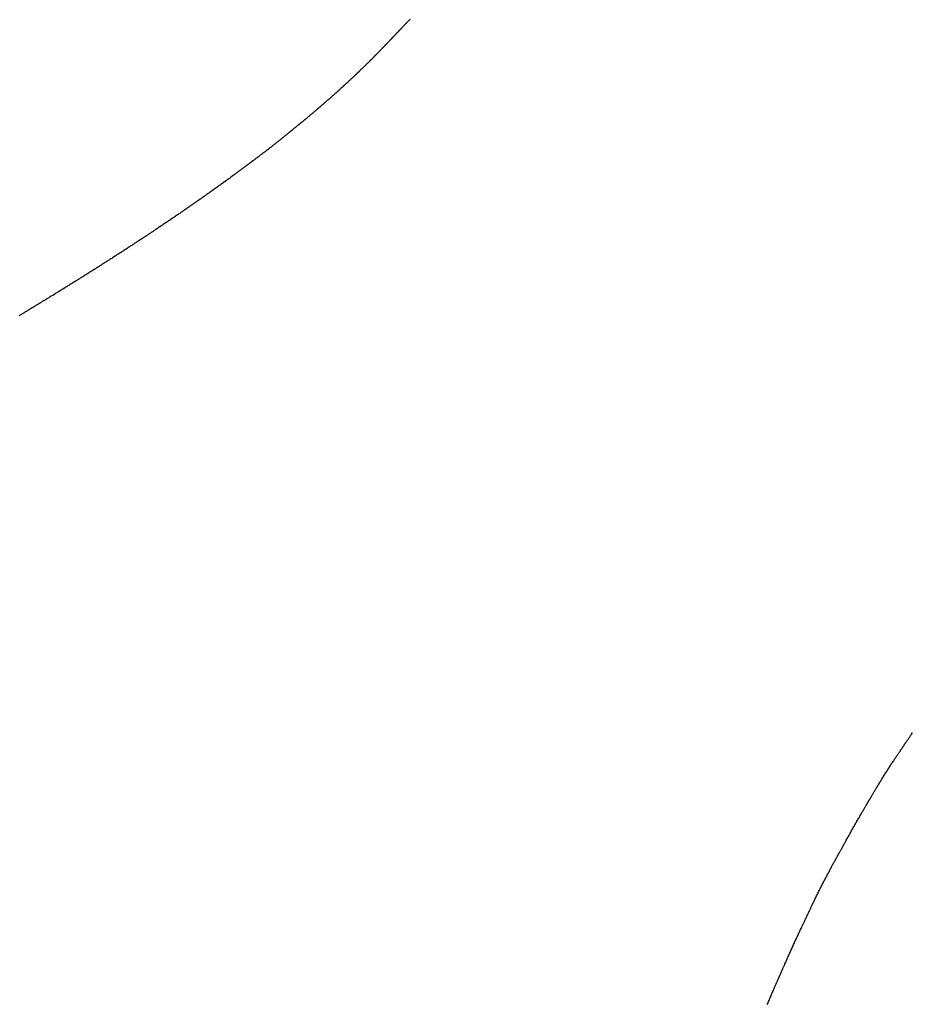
# Model space of a CAD drawing. Header units: millimetres. Extents: x -4577 to 1032787, y -66234 to 201209.
# Tile 97 of 256: x 3765.22 to 3768.32, y -8941.63 to -8938.22. Entities that reach past the tile are written whole.
import ezdxf

# ---------------------------------------------------------------- set-up
doc = ezdxf.new("R2010")
doc.units = ezdxf.units.MM
doc.linetypes.add('510_5_2OG_ELT_1004$0$11-07-22_DS_2OG$0$AUSGEZOGEN', pattern=[0])
doc.layers.add('510_5_2OG_ELT_1004$0$11-07-22_DS_2OG$0$EBENE_1', color=8, linetype='510_5_2OG_ELT_1004$0$11-07-22_DS_2OG$0$AUSGEZOGEN')

# ---------------------------------------------------------------- blocks, each defined once
blk = doc.blocks.new('510_5_2OG_ELT_1004')
at = {"layer": '510_5_2OG_ELT_1004$0$11-07-22_DS_2OG$0$EBENE_1'}
for points in [[(3767.8184, -8941.5824), (3767.8199, -8941.5789), (3767.8214, -8941.5753), (3767.8228, -8941.5718), (3767.8243, -8941.5683), (3767.8258, -8941.5648), (3767.8272, -8941.5613), (3767.8287, -8941.5578), (3767.8301, -8941.5544), (3767.8315, -8941.5511), (3767.833, -8941.5477), (3767.8344, -8941.5445), (3767.8357, -8941.5412), (3767.8371, -8941.538), (3767.8385, -8941.5349), (3767.8398, -8941.5318), (3767.8411, -8941.5288), (3767.8424, -8941.5259), (3767.8436, -8941.523), (3767.8448, -8941.5202), (3767.846, -8941.5175), (3767.8471, -8941.5149), (3767.8483, -8941.5123), (3767.8493, -8941.5099), (3767.8504, -8941.5075), (3767.8514, -8941.5052), (3767.8523, -8941.5031), (3767.8532, -8941.501), (3767.8541, -8941.4991), (3767.8549, -8941.4972), (3767.8556, -8941.4955), (3767.8564, -8941.4939), (3767.857, -8941.4924), (3767.8576, -8941.491), (3767.8582, -8941.4897), (3767.8587, -8941.4885), (3767.8592, -8941.4874), (3767.8597, -8941.4864), (3767.8604, -8941.4846), (3767.8611, -8941.4831), (3767.8616, -8941.4819), (3767.8627, -8941.4794), (3767.864, -8941.4766), (3767.8644, -8941.4757), (3767.8649, -8941.4745), (3767.8655, -8941.4731), (3767.8663, -8941.4713), (3767.8667, -8941.4703), (3767.8672, -8941.4692), (3767.8677, -8941.4681), (3767.8683, -8941.4668), (3767.8689, -8941.4654), (3767.8695, -8941.4639), (3767.8702, -8941.4624), (3767.871, -8941.4607), (3767.8718, -8941.4589), (3767.8726, -8941.457), (3767.8735, -8941.4549), (3767.8744, -8941.4528), (3767.8754, -8941.4506), (3767.8764, -8941.4483), (3767.8775, -8941.4458), (3767.8786, -8941.4434), (3767.8797, -8941.4408), (3767.8809, -8941.4381), (3767.8821, -8941.4354), (3767.8834, -8941.4326), (3767.8846, -8941.4297), (3767.8859, -8941.4267), (3767.8873, -8941.4237), (3767.8886, -8941.4207), (3767.89, -8941.4176), (3767.8914, -8941.4144), (3767.8929, -8941.4112), (3767.8943, -8941.408), (3767.8958, -8941.4047), (3767.8973, -8941.4014), (3767.8988, -8941.398), (3767.9003, -8941.3946), (3767.9018, -8941.3912), (3767.9034, -8941.3878), (3767.9049, -8941.3844), (3767.9065, -8941.381), (3767.9081, -8941.3775), (3767.9096, -8941.3741), (3767.9112, -8941.3706), (3767.9128, -8941.3672), (3767.9143, -8941.3638), (3767.9159, -8941.3604), (3767.9175, -8941.357), (3767.9191, -8941.3536), (3767.9206, -8941.3502), (3767.9221, -8941.3469), (3767.9237, -8941.3436), (3767.9252, -8941.3403), (3767.9267, -8941.3371), (3767.9282, -8941.3339), (3767.9296, -8941.3308), (3767.9311, -8941.3277), (3767.9325, -8941.3247), (3767.9339, -8941.3217), (3767.9353, -8941.3188), (3767.9366, -8941.316), (3767.9379, -8941.3132), (3767.9392, -8941.3105), (3767.9404, -8941.3079), (3767.9416, -8941.3053), (3767.9428, -8941.3028), (3767.9439, -8941.3005), (3767.945, -8941.2982), (3767.946, -8941.296), (3767.947, -8941.2939), (3767.948, -8941.2919), (3767.9489, -8941.29), (3767.9497, -8941.2882), (3767.9505, -8941.2866), (3767.9512, -8941.285), (3767.9519, -8941.2836), (3767.9526, -8941.2822), (3767.9531, -8941.281), (3767.9537, -8941.2798), (3767.9542, -8941.2788), (3767.9551, -8941.2769), (3767.9558, -8941.2754), (3767.9564, -8941.2741), (3767.9572, -8941.2723), (3767.9577, -8941.2714), (3767.9583, -8941.2702), (3767.9591, -8941.2684), (3767.9596, -8941.2674), (3767.9602, -8941.2662), (3767.9613, -8941.2638), (3767.9618, -8941.2628), (3767.9623, -8941.2618), (3767.9628, -8941.2606), (3767.9634, -8941.2594), (3767.964, -8941.258), (3767.9647, -8941.2566), (3767.9654, -8941.2551), (3767.9662, -8941.2534), (3767.967, -8941.2517), (3767.9679, -8941.2498), (3767.9689, -8941.2478), (3767.9698, -8941.2458), (3767.9709, -8941.2436), (3767.972, -8941.2413), (3767.9731, -8941.239), (3767.9742, -8941.2365), (3767.9754, -8941.234), (3767.9767, -8941.2314), (3767.978, -8941.2287), (3767.9793, -8941.226), (3767.9806, -8941.2232), (3767.982, -8941.2203), (3767.9834, -8941.2174), (3767.9849, -8941.2144), (3767.9864, -8941.2114), (3767.9879, -8941.2083), (3767.9894, -8941.2052), (3767.9909, -8941.202), (3767.9925, -8941.1988), (3767.9941, -8941.1956), (3767.9957, -8941.1923), (3767.9973, -8941.189), (3767.999, -8941.1857), (3768.0007, -8941.1824), (3768.0023, -8941.1791), (3768.004, -8941.1757), (3768.0057, -8941.1724), (3768.0074, -8941.1691), (3768.0091, -8941.1657), (3768.0108, -8941.1624), (3768.0125, -8941.1591), (3768.0143, -8941.1557), (3768.016, -8941.1525), (3768.0177, -8941.1492), (3768.0194, -8941.1459), (3768.0211, -8941.1427), (3768.0228, -8941.1395), (3768.0244, -8941.1364), (3768.0261, -8941.1333), (3768.0277, -8941.1302), (3768.0293, -8941.1272), (3768.0309, -8941.1242), (3768.0325, -8941.1213), (3768.034, -8941.1184), (3768.0355, -8941.1156), (3768.037, -8941.1129), (3768.0385, -8941.1102), (3768.0399, -8941.1076), (3768.0413, -8941.105), (3768.0426, -8941.1026), (3768.0439, -8941.1002), (3768.0451, -8941.0979), (3768.0463, -8941.0957), (3768.0475, -8941.0936), (3768.0486, -8941.0916), (3768.0497, -8941.0897), (3768.0506, -8941.0878), (3768.0516, -8941.0861), (3768.0525, -8941.0845), (3768.0533, -8941.083), (3768.0541, -8941.0816), (3768.0548, -8941.0803), (3768.0554, -8941.0791), (3768.056, -8941.078), (3768.0566, -8941.077), (3768.0576, -8941.0752), (3768.0584, -8941.0736), (3768.0591, -8941.0724), (3768.0601, -8941.0707), (3768.0606, -8941.0697), (3768.0616, -8941.0679), (3768.0623, -8941.0666), (3768.0628, -8941.0656), (3768.0635, -8941.0644), (3768.0648, -8941.0621), (3768.0653, -8941.0611), (3768.0658, -8941.0601), (3768.0664, -8941.059), (3768.0671, -8941.0578), (3768.0678, -8941.0566), (3768.0685, -8941.0552), (3768.0693, -8941.0537), (3768.0702, -8941.0521), (3768.0711, -8941.0504), (3768.0721, -8941.0487), (3768.0731, -8941.0468), (3768.0742, -8941.0448), (3768.0754, -8941.0427), (3768.0766, -8941.0405), (3768.0778, -8941.0383), (3768.0791, -8941.036), (3768.0804, -8941.0335), (3768.0818, -8941.0311), (3768.0832, -8941.0285), (3768.0846, -8941.0259), (3768.0861, -8941.0232), (3768.0876, -8941.0204), (3768.0892, -8941.0176), (3768.0908, -8941.0148), (3768.0924, -8941.0119), (3768.094, -8941.0089), (3768.0957, -8941.0059), (3768.0974, -8941.0029), (3768.0991, -8940.9998), (3768.1008, -8940.9967), (3768.1025, -8940.9936), (3768.1043, -8940.9905), (3768.1061, -8940.9873), (3768.1079, -8940.9841), (3768.1097, -8940.9809), (3768.1115, -8940.9777), (3768.1133, -8940.9745), (3768.1151, -8940.9713), (3768.1169, -8940.9681), (3768.1188, -8940.9649), (3768.1206, -8940.9617), (3768.1224, -8940.9585), (3768.1242, -8940.9553), (3768.126, -8940.9522), (3768.1278, -8940.9491), (3768.1296, -8940.946), (3768.1314, -8940.9429), (3768.1331, -8940.9399), (3768.1349, -8940.9369), (3768.1366, -8940.9339), (3768.1383, -8940.931), (3768.14, -8940.9281), (3768.1416, -8940.9253), (3768.1432, -8940.9225), (3768.1448, -8940.9198), (3768.1463, -8940.9172), (3768.1478, -8940.9146), (3768.1493, -8940.9121), (3768.1508, -8940.9096), (3768.1521, -8940.9073), (3768.1535, -8940.905), (3768.1548, -8940.9027), (3768.156, -8940.9006), (3768.1572, -8940.8986), (3768.1584, -8940.8966), (3768.1595, -8940.8948), (3768.1605, -8940.893), (3768.1615, -8940.8914), (3768.1624, -8940.8898), (3768.1632, -8940.8884), (3768.164, -8940.887), (3768.1647, -8940.8858), (3768.1654, -8940.8846), (3768.166, -8940.8836), (3768.1666, -8940.8826), (3768.1676, -8940.8809), (3768.1685, -8940.8794), (3768.1692, -8940.8783), (3768.1701, -8940.8766), (3768.1707, -8940.8757), (3768.1713, -8940.8746), (3768.1723, -8940.873), (3768.1728, -8940.8721), (3768.1735, -8940.8709), (3768.1748, -8940.8687), (3768.1753, -8940.8678), (3768.1759, -8940.8668), (3768.1765, -8940.8657), (3768.1772, -8940.8646), (3768.1779, -8940.8634), (3768.1787, -8940.862), (3768.1796, -8940.8606), (3768.1805, -8940.8591), (3768.1814, -8940.8574), (3768.1824, -8940.8557), (3768.1835, -8940.8538), (3768.1847, -8940.8519), (3768.1859, -8940.8499), (3768.1871, -8940.8478), (3768.1884, -8940.8456), (3768.1897, -8940.8433), (3768.1911, -8940.841), (3768.1926, -8940.8386), (3768.194, -8940.8361), (3768.1956, -8940.8335), (3768.1971, -8940.8309), (3768.1987, -8940.8282), (3768.2003, -8940.8255), (3768.202, -8940.8227), (3768.2037, -8940.8199), (3768.2054, -8940.8171), (3768.2072, -8940.8141), (3768.209, -8940.8112), (3768.2108, -8940.8082), (3768.2126, -8940.8052), (3768.2145, -8940.8022), (3768.2164, -8940.7992), (3768.2182, -8940.7961), (3768.2202, -8940.793), (3768.2221, -8940.7899), (3768.224, -8940.7868), (3768.2259, -8940.7837), (3768.2279, -8940.7806), (3768.2299, -8940.7775), (3768.2318, -8940.7745), (3768.2338, -8940.7714), (3768.2357, -8940.7683), (3768.2377, -8940.7653), (3768.2397, -8940.7622), (3768.2416, -8940.7592), (3768.2435, -8940.7563), (3768.2454, -8940.7533), (3768.2474, -8940.7504), (3768.2492, -8940.7475), (3768.2511, -8940.7447), (3768.2529, -8940.7419), (3768.2548, -8940.7391), (3768.2565, -8940.7364), (3768.2583, -8940.7338), (3768.26, -8940.7312), (3768.2617, -8940.7287), (3768.2634, -8940.7262), (3768.265, -8940.7238), (3768.2665, -8940.7215), (3768.2681, -8940.7192), (3768.2695, -8940.717), (3768.271, -8940.7149), (3768.2723, -8940.7128), (3768.2736, -8940.7109), (3768.2749, -8940.709), (3768.2761, -8940.7073), (3768.2772, -8940.7056), (3768.2783, -8940.704), (3768.2793, -8940.7025), (3768.2802, -8940.7012), (3768.2811, -8940.6999), (3768.2819, -8940.6987), (3768.2827, -8940.6976), (3768.2833, -8940.6965), (3768.284, -8940.6956), (3768.2851, -8940.6939), (3768.286, -8940.6925), (3768.2868, -8940.6914), (3768.2879, -8940.6898), (3768.2885, -8940.6889), (3768.2893, -8940.6877), (3768.2904, -8940.6861), (3768.291, -8940.6853), (3768.2917, -8940.6841), (3768.2932, -8940.682), (3768.2938, -8940.6811), (3768.2944, -8940.6802), (3768.2951, -8940.6792), (3768.2958, -8940.6781), (3768.2966, -8940.6769), (3768.2975, -8940.6756), (3768.2984, -8940.6743), (3768.2994, -8940.6728), (3768.3004, -8940.6713), (3768.3015, -8940.6696), (3768.3027, -8940.6679), (3768.304, -8940.666), (3768.3053, -8940.6641), (3768.3066, -8940.6621), (3768.308, -8940.66), (3768.3095, -8940.6579), (3768.311, -8940.6557), (3768.3126, -8940.6534), (3768.3142, -8940.651), (3768.3158, -8940.6486), (3768.3175, -8940.6461), (3768.3192, -8940.6436), (3768.321, -8940.641), (3768.3228, -8940.6383)], [(3766.5779, -8938.1634), (3766.5761, -8938.1653), (3766.5743, -8938.1672), (3766.5725, -8938.1691), (3766.5708, -8938.1709), (3766.569, -8938.1727), (3766.5674, -8938.1745), (3766.5658, -8938.1762), (3766.5642, -8938.1778), (3766.5626, -8938.1794), (3766.5612, -8938.181), (3766.5597, -8938.1825), (3766.5583, -8938.184), (3766.557, -8938.1854), (3766.5557, -8938.1868), (3766.5544, -8938.1881), (3766.5532, -8938.1894), (3766.552, -8938.1906), (3766.5509, -8938.1918), (3766.5498, -8938.193), (3766.5487, -8938.1941), (3766.5477, -8938.1952), (3766.5467, -8938.1962), (3766.5457, -8938.1973), (3766.5447, -8938.1983), (3766.5438, -8938.1992), (3766.5429, -8938.2002), (3766.542, -8938.2011), (3766.5412, -8938.202), (3766.5403, -8938.2029), (3766.5395, -8938.2037), (3766.5387, -8938.2046), (3766.5379, -8938.2054), (3766.5372, -8938.2062), (3766.5364, -8938.207), (3766.5356, -8938.2078), (3766.5349, -8938.2086), (3766.5342, -8938.2094), (3766.5334, -8938.2101), (3766.5327, -8938.2109), (3766.532, -8938.2117), (3766.5312, -8938.2124), (3766.5305, -8938.2132), (3766.5298, -8938.214), (3766.529, -8938.2147), (3766.5283, -8938.2155), (3766.5276, -8938.2163), (3766.5269, -8938.217), (3766.5261, -8938.2178), (3766.5254, -8938.2186), (3766.5247, -8938.2193), (3766.5239, -8938.2201), (3766.5232, -8938.2209), (3766.5225, -8938.2216), (3766.5217, -8938.2224), (3766.521, -8938.2232), (3766.5203, -8938.2239), (3766.5196, -8938.2247), (3766.5188, -8938.2255), (3766.5181, -8938.2262), (3766.5174, -8938.227), (3766.5166, -8938.2278), (3766.5159, -8938.2285), (3766.5152, -8938.2293), (3766.5144, -8938.2301), (3766.5137, -8938.2309), (3766.513, -8938.2316), (3766.5122, -8938.2324), (3766.5115, -8938.2332), (3766.5108, -8938.2339), (3766.51, -8938.2347), (3766.5093, -8938.2355), (3766.5086, -8938.2362), (3766.5078, -8938.237), (3766.5071, -8938.2378), (3766.5064, -8938.2385), (3766.5056, -8938.2393), (3766.5049, -8938.2401), (3766.5042, -8938.2409), (3766.5034, -8938.2416), (3766.5027, -8938.2424), (3766.502, -8938.2432), (3766.5012, -8938.2439), (3766.5005, -8938.2447), (3766.4998, -8938.2455), (3766.499, -8938.2462), (3766.4983, -8938.247), (3766.4976, -8938.2478), (3766.4968, -8938.2486), (3766.4961, -8938.2493), (3766.4954, -8938.2501), (3766.4946, -8938.2509), (3766.4939, -8938.2516), (3766.4931, -8938.2524), (3766.4924, -8938.2532), (3766.4917, -8938.2539), (3766.4909, -8938.2547), (3766.4902, -8938.2555), (3766.4894, -8938.2563), (3766.4887, -8938.257), (3766.488, -8938.2578), (3766.4872, -8938.2586), (3766.4865, -8938.2593), (3766.4857, -8938.2601), (3766.485, -8938.2609), (3766.4843, -8938.2616), (3766.4835, -8938.2624), (3766.4828, -8938.2632), (3766.482, -8938.2639), (3766.4813, -8938.2647), (3766.4806, -8938.2655), (3766.4798, -8938.2662), (3766.4791, -8938.267), (3766.4783, -8938.2678), (3766.4776, -8938.2685), (3766.4768, -8938.2693), (3766.4761, -8938.27), (3766.4754, -8938.2708), (3766.4746, -8938.2716), (3766.4739, -8938.2723), (3766.4731, -8938.2731), (3766.4724, -8938.2739), (3766.4716, -8938.2746), (3766.4709, -8938.2754), (3766.4701, -8938.2762), (3766.4694, -8938.2769), (3766.4687, -8938.2777), (3766.4679, -8938.2785), (3766.4672, -8938.2792), (3766.4664, -8938.28), (3766.4657, -8938.2807), (3766.4649, -8938.2815), (3766.4642, -8938.2823), (3766.4635, -8938.283), (3766.4627, -8938.2838), (3766.462, -8938.2846), (3766.4612, -8938.2853), (3766.4605, -8938.2861), (3766.4597, -8938.2868), (3766.459, -8938.2876), (3766.4582, -8938.2884), (3766.4575, -8938.2891), (3766.4567, -8938.2899), (3766.456, -8938.2907), (3766.4553, -8938.2914), (3766.4545, -8938.2922), (3766.4538, -8938.2929), (3766.453, -8938.2937), (3766.4523, -8938.2945), (3766.4515, -8938.2952), (3766.4508, -8938.296), (3766.45, -8938.2967), (3766.4493, -8938.2975), (3766.4485, -8938.2983), (3766.4478, -8938.299), (3766.447, -8938.2998), (3766.4463, -8938.3005), (3766.4455, -8938.3013), (3766.4448, -8938.302), (3766.444, -8938.3028), (3766.4432, -8938.3035), (3766.4425, -8938.3043), (3766.4417, -8938.3051), (3766.441, -8938.3058), (3766.4402, -8938.3065), (3766.4395, -8938.3073), (3766.4387, -8938.308), (3766.438, -8938.3088), (3766.4373, -8938.3095), (3766.4365, -8938.3102), (3766.4358, -8938.3109), (3766.4351, -8938.3116), (3766.4336, -8938.313), (3766.4323, -8938.3144), (3766.4309, -8938.3157), (3766.4296, -8938.317), (3766.4284, -8938.3182), (3766.4272, -8938.3194), (3766.426, -8938.3205), (3766.425, -8938.3215), (3766.424, -8938.3225), (3766.4231, -8938.3233), (3766.4222, -8938.3241), (3766.4208, -8938.3255), (3766.4196, -8938.3267), (3766.4187, -8938.3276), (3766.4172, -8938.3291), (3766.416, -8938.3302), (3766.4147, -8938.3314), (3766.4139, -8938.3322), (3766.4129, -8938.3332), (3766.4116, -8938.3345), (3766.4108, -8938.3352), (3766.41, -8938.3361), (3766.409, -8938.337), (3766.4079, -8938.338), (3766.4067, -8938.3392), (3766.4047, -8938.3412), (3766.404, -8938.3419), (3766.4033, -8938.3426), (3766.4025, -8938.3433), (3766.4017, -8938.3441), (3766.4009, -8938.3449), (3766.4, -8938.3457), (3766.3992, -8938.3465), (3766.3983, -8938.3474), (3766.3974, -8938.3482), (3766.3965, -8938.3491), (3766.3956, -8938.35), (3766.3946, -8938.3509), (3766.3936, -8938.3519), (3766.3927, -8938.3528), (3766.3917, -8938.3537), (3766.3907, -8938.3547), (3766.3897, -8938.3557), (3766.3887, -8938.3566), (3766.3876, -8938.3576), (3766.3866, -8938.3586), (3766.3855, -8938.3596), (3766.3845, -8938.3606), (3766.3834, -8938.3616), (3766.3824, -8938.3626), (3766.3813, -8938.3636), (3766.3802, -8938.3646), (3766.3792, -8938.3656), (3766.3781, -8938.3666), (3766.3771, -8938.3676), (3766.376, -8938.3686), (3766.3749, -8938.3696), (3766.3739, -8938.3705), (3766.3728, -8938.3715), (3766.3718, -8938.3725), (3766.3708, -8938.3734), (3766.3697, -8938.3744), (3766.3687, -8938.3753), (3766.3677, -8938.3763), (3766.3667, -8938.3772), (3766.3657, -8938.3781), (3766.3648, -8938.3789), (3766.3638, -8938.3798), (3766.3629, -8938.3807), (3766.362, -8938.3815), (3766.3611, -8938.3823), (3766.3602, -8938.3831), (3766.3594, -8938.3839), (3766.3586, -8938.3846), (3766.3578, -8938.3854), (3766.357, -8938.3861), (3766.3555, -8938.3874), (3766.3542, -8938.3887), (3766.3529, -8938.3898), (3766.3518, -8938.3908), (3766.3508, -8938.3917), (3766.35, -8938.3925), (3766.3485, -8938.3938), (3766.3475, -8938.3948), (3766.3457, -8938.3963), (3766.344, -8938.3979), (3766.3432, -8938.3987), (3766.3413, -8938.4003), (3766.3405, -8938.4011), (3766.3396, -8938.4019), (3766.3385, -8938.4029), (3766.3373, -8938.404), (3766.3352, -8938.4059), (3766.3345, -8938.4066), (3766.3337, -8938.4073), (3766.3328, -8938.4081), (3766.3319, -8938.4089), (3766.331, -8938.4097), (3766.3301, -8938.4105), (3766.3291, -8938.4114), (3766.3282, -8938.4123), (3766.3271, -8938.4132), (3766.3261, -8938.4142), (3766.325, -8938.4151), (3766.3239, -8938.4161), (3766.3228, -8938.4171), (3766.3217, -8938.4182), (3766.3206, -8938.4192), (3766.3194, -8938.4202), (3766.3182, -8938.4213), (3766.317, -8938.4224), (3766.3158, -8938.4235), (3766.3146, -8938.4246), (3766.3133, -8938.4257), (3766.3121, -8938.4268), (3766.3108, -8938.4279), (3766.3096, -8938.429), (3766.3083, -8938.4302), (3766.307, -8938.4313), (3766.3058, -8938.4324), (3766.3045, -8938.4336), (3766.3032, -8938.4347), (3766.3019, -8938.4358), (3766.3007, -8938.4369), (3766.2994, -8938.4381), (3766.2981, -8938.4392), (3766.2968, -8938.4403), (3766.2956, -8938.4414), (3766.2943, -8938.4425), (3766.2931, -8938.4435), (3766.2919, -8938.4446), (3766.2907, -8938.4457), (3766.2895, -8938.4467), (3766.2883, -8938.4477), (3766.2871, -8938.4487), (3766.286, -8938.4497), (3766.2849, -8938.4507), (3766.2838, -8938.4516), (3766.2827, -8938.4526), (3766.2817, -8938.4535), (3766.2806, -8938.4544), (3766.2796, -8938.4552), (3766.2787, -8938.456), (3766.2777, -8938.4569), (3766.2768, -8938.4576), (3766.276, -8938.4584), (3766.2751, -8938.4591), (3766.2736, -8938.4604), (3766.2722, -8938.4616), (3766.271, -8938.4627), (3766.2699, -8938.4636), (3766.269, -8938.4644), (3766.2676, -8938.4656), (3766.266, -8938.467), (3766.2645, -8938.4682), (3766.2637, -8938.4689), (3766.2625, -8938.47), (3766.2617, -8938.4707), (3766.2607, -8938.4715), (3766.2597, -8938.4724), (3766.2584, -8938.4735), (3766.257, -8938.4747), (3766.2562, -8938.4754), (3766.2554, -8938.4761), (3766.2545, -8938.4768), (3766.2537, -8938.4776), (3766.2527, -8938.4784), (3766.2518, -8938.4792), (3766.2508, -8938.48), (3766.2498, -8938.4809), (3766.2487, -8938.4818), (3766.2476, -8938.4827), (3766.2465, -8938.4837), (3766.2454, -8938.4846), (3766.2443, -8938.4856), (3766.2431, -8938.4866), (3766.2419, -8938.4876), (3766.2407, -8938.4887), (3766.2394, -8938.4897), (3766.2382, -8938.4908), (3766.2369, -8938.4918), (3766.2357, -8938.4929), (3766.2344, -8938.494), (3766.2331, -8938.4951), (3766.2318, -8938.4962), (3766.2304, -8938.4973), (3766.2291, -8938.4985), (3766.2278, -8938.4996), (3766.2264, -8938.5007), (3766.2251, -8938.5018), (3766.2238, -8938.5029), (3766.2224, -8938.5041), (3766.2211, -8938.5052), (3766.2198, -8938.5063), (3766.2184, -8938.5074), (3766.2171, -8938.5085), (3766.2158, -8938.5096), (3766.2145, -8938.5107), (3766.2132, -8938.5117), (3766.2119, -8938.5128), (3766.2106, -8938.5139), (3766.2093, -8938.5149), (3766.208, -8938.516), (3766.2068, -8938.517), (3766.2056, -8938.518), (3766.2044, -8938.519), (3766.2032, -8938.52), (3766.202, -8938.521), (3766.2008, -8938.5219), (3766.1997, -8938.5228), (3766.1985, -8938.5238), (3766.1974, -8938.5247), (3766.1964, -8938.5255), (3766.1953, -8938.5264), (3766.1943, -8938.5272), (3766.1933, -8938.528), (3766.1923, -8938.5288), (3766.1914, -8938.5296), (3766.1905, -8938.5303), (3766.1896, -8938.531), (3766.1888, -8938.5317), (3766.188, -8938.5324), (3766.1864, -8938.5336), (3766.185, -8938.5348), (3766.1837, -8938.5359), (3766.1825, -8938.5369), (3766.1814, -8938.5378), (3766.1803, -8938.5386), (3766.1794, -8938.5394), (3766.1784, -8938.5402), (3766.1776, -8938.5409), (3766.1768, -8938.5415), (3766.1752, -8938.5428), (3766.1738, -8938.544), (3766.1723, -8938.5452), (3766.1715, -8938.5458), (3766.1707, -8938.5465), (3766.1698, -8938.5472), (3766.1688, -8938.548), (3766.1678, -8938.5489), (3766.1666, -8938.5498), (3766.1653, -8938.5509), (3766.1632, -8938.5526), (3766.1623, -8938.5533), (3766.1615, -8938.554), (3766.1606, -8938.5547), (3766.1597, -8938.5555), (3766.1587, -8938.5563), (3766.1577, -8938.5571), (3766.1566, -8938.558), (3766.1554, -8938.5589), (3766.1542, -8938.5599), (3766.153, -8938.5609), (3766.1517, -8938.562), (3766.1503, -8938.5631), (3766.1489, -8938.5643), (3766.1474, -8938.5655), (3766.1459, -8938.5667), (3766.1444, -8938.568), (3766.1428, -8938.5693), (3766.1411, -8938.5706), (3766.1394, -8938.572), (3766.1377, -8938.5734), (3766.136, -8938.5748), (3766.1342, -8938.5762), (3766.1323, -8938.5777), (3766.1305, -8938.5792), (3766.1286, -8938.5807), (3766.1267, -8938.5823), (3766.1247, -8938.5838), (3766.1228, -8938.5854), (3766.1208, -8938.587), (3766.1188, -8938.5886), (3766.1167, -8938.5902), (3766.1147, -8938.5919), (3766.1126, -8938.5935), (3766.1105, -8938.5951), (3766.1085, -8938.5968), (3766.1064, -8938.5984), (3766.1043, -8938.6001), (3766.1021, -8938.6018), (3766.1, -8938.6034), (3766.0979, -8938.6051), (3766.0958, -8938.6067), (3766.0937, -8938.6083), (3766.0916, -8938.61), (3766.0895, -8938.6116), (3766.0874, -8938.6132), (3766.0853, -8938.6148), (3766.0832, -8938.6164), (3766.0811, -8938.618), (3766.0791, -8938.6196), (3766.0771, -8938.6211), (3766.0751, -8938.6226), (3766.0731, -8938.6241), (3766.0711, -8938.6256), (3766.0692, -8938.6271), (3766.0673, -8938.6285), (3766.0654, -8938.63), (3766.0635, -8938.6313), (3766.0617, -8938.6327), (3766.06, -8938.634), (3766.0582, -8938.6353), (3766.0565, -8938.6366), (3766.0549, -8938.6379), (3766.0533, -8938.6391), (3766.0517, -8938.6402), (3766.0502, -8938.6414), (3766.0487, -8938.6425), (3766.0473, -8938.6435), (3766.046, -8938.6445), (3766.0447, -8938.6455), (3766.0434, -8938.6464), (3766.0423, -8938.6473), (3766.0411, -8938.6481), (3766.0401, -8938.6489), (3766.039, -8938.6497), (3766.0381, -8938.6504), (3766.0371, -8938.6511), (3766.0363, -8938.6518), (3766.0346, -8938.653), (3766.0331, -8938.6541), (3766.0318, -8938.6551), (3766.0306, -8938.656), (3766.0295, -8938.6568), (3766.0285, -8938.6576), (3766.0276, -8938.6583), (3766.0267, -8938.6589), (3766.0251, -8938.6601), (3766.0227, -8938.6619), (3766.0219, -8938.6625), (3766.021, -8938.6632), (3766.02, -8938.6639), (3766.0189, -8938.6648), (3766.0176, -8938.6657), (3766.0155, -8938.6673), (3766.0147, -8938.6679), (3766.0138, -8938.6686), (3766.0129, -8938.6693), (3766.0119, -8938.67), (3766.0109, -8938.6708), (3766.0098, -8938.6716), (3766.0086, -8938.6725), (3766.0074, -8938.6734), (3766.0061, -8938.6744), (3766.0047, -8938.6754), (3766.0032, -8938.6765), (3766.0017, -8938.6776), (3766.0001, -8938.6788), (3765.9984, -8938.6801), (3765.9966, -8938.6814), (3765.9948, -8938.6828), (3765.9928, -8938.6842), (3765.9908, -8938.6857), (3765.9888, -8938.6873), (3765.9866, -8938.6889), (3765.9844, -8938.6905), (3765.9821, -8938.6922), (3765.9798, -8938.694), (3765.9774, -8938.6957), (3765.975, -8938.6976), (3765.9725, -8938.6994), (3765.9699, -8938.7013), (3765.9673, -8938.7032), (3765.9647, -8938.7052), (3765.962, -8938.7071), (3765.9593, -8938.7091), (3765.9566, -8938.7112), (3765.9538, -8938.7132), (3765.951, -8938.7153), (3765.9482, -8938.7174), (3765.9453, -8938.7194), (3765.9424, -8938.7216), (3765.9395, -8938.7237), (3765.9366, -8938.7258), (3765.9337, -8938.7279), (3765.9307, -8938.7301), (3765.9278, -8938.7322), (3765.9248, -8938.7343), (3765.9219, -8938.7365), (3765.9189, -8938.7386), (3765.916, -8938.7407), (3765.913, -8938.7428), (3765.9101, -8938.7449), (3765.9072, -8938.747), (3765.9043, -8938.7491), (3765.9014, -8938.7511), (3765.8985, -8938.7531), (3765.8957, -8938.7551), (3765.8929, -8938.7571), (3765.8901, -8938.7591), (3765.8874, -8938.761), (3765.8847, -8938.7629), (3765.8821, -8938.7647), (3765.8795, -8938.7666), (3765.877, -8938.7683), (3765.8745, -8938.7701), (3765.8721, -8938.7718), (3765.8697, -8938.7734), (3765.8674, -8938.775), (3765.8652, -8938.7766), (3765.8631, -8938.7781), (3765.861, -8938.7796), (3765.859, -8938.7809), (3765.8571, -8938.7823), (3765.8552, -8938.7836), (3765.8535, -8938.7848), (3765.8518, -8938.7859), (3765.8503, -8938.787), (3765.8488, -8938.788), (3765.8475, -8938.789), (3765.8462, -8938.7899), (3765.845, -8938.7907), (3765.8439, -8938.7914), (3765.8429, -8938.7921), (3765.842, -8938.7928), (3765.8403, -8938.7939), (3765.839, -8938.7949), (3765.8379, -8938.7957), (3765.8363, -8938.7968), (3765.8354, -8938.7974), (3765.8342, -8938.7982), (3765.8326, -8938.7993), (3765.8317, -8938.7999), (3765.8306, -8938.8007), (3765.8284, -8938.8022), (3765.8276, -8938.8028), (3765.8266, -8938.8035), (3765.8256, -8938.8042), (3765.8245, -8938.805), (3765.8233, -8938.8058), (3765.822, -8938.8067), (3765.8206, -8938.8077), (3765.8192, -8938.8087), (3765.8176, -8938.8098), (3765.8159, -8938.811), (3765.8141, -8938.8122), (3765.8123, -8938.8135), (3765.8103, -8938.8148), (3765.8083, -8938.8162), (3765.8062, -8938.8177), (3765.804, -8938.8192), (3765.8018, -8938.8208), (3765.7994, -8938.8224), (3765.797, -8938.8241), (3765.7946, -8938.8258), (3765.792, -8938.8275), (3765.7895, -8938.8293), (3765.7868, -8938.8311), (3765.7841, -8938.833), (3765.7814, -8938.8349), (3765.7786, -8938.8368), (3765.7758, -8938.8388), (3765.7729, -8938.8407), (3765.7701, -8938.8427), (3765.7671, -8938.8447), (3765.7642, -8938.8467), (3765.7612, -8938.8488), (3765.7582, -8938.8508), (3765.7552, -8938.8529), (3765.7521, -8938.855), (3765.7491, -8938.857), (3765.7461, -8938.8591), (3765.743, -8938.8612), (3765.7399, -8938.8632), (3765.7369, -8938.8653), (3765.7338, -8938.8674), (3765.7308, -8938.8694), (3765.7277, -8938.8714), (3765.7247, -8938.8735), (3765.7217, -8938.8755), (3765.7188, -8938.8775), (3765.7158, -8938.8794), (3765.7129, -8938.8814), (3765.71, -8938.8833), (3765.7072, -8938.8852), (3765.7043, -8938.8871), (3765.7016, -8938.8889), (3765.6989, -8938.8907), (3765.6962, -8938.8925), (3765.6936, -8938.8942), (3765.691, -8938.8959), (3765.6885, -8938.8976), (3765.6861, -8938.8992), (3765.6837, -8938.9008), (3765.6814, -8938.9023), (3765.6792, -8938.9037), (3765.677, -8938.9052), (3765.675, -8938.9065), (3765.673, -8938.9078), (3765.6711, -8938.9091), (3765.6693, -8938.9103), (3765.6676, -8938.9114), (3765.666, -8938.9124), (3765.6645, -8938.9134), (3765.6631, -8938.9143), (3765.6618, -8938.9152), (3765.6606, -8938.916), (3765.6594, -8938.9168), (3765.6584, -8938.9174), (3765.6574, -8938.9181), (3765.6557, -8938.9192), (3765.6543, -8938.9201), (3765.6532, -8938.9209), (3765.6516, -8938.9219), (3765.6506, -8938.9225), (3765.6494, -8938.9233), (3765.6478, -8938.9244), (3765.6469, -8938.925), (3765.6458, -8938.9257), (3765.6436, -8938.9272), (3765.6427, -8938.9278), (3765.6418, -8938.9284), (3765.6407, -8938.9291), (3765.6396, -8938.9298), (3765.6384, -8938.9306), (3765.6371, -8938.9314), (3765.6358, -8938.9323), (3765.6343, -8938.9333), (3765.6327, -8938.9344), (3765.631, -8938.9355), (3765.6292, -8938.9366), (3765.6274, -8938.9379), (3765.6254, -8938.9391), (3765.6234, -8938.9405), (3765.6213, -8938.9419), (3765.6191, -8938.9433), (3765.6168, -8938.9448), (3765.6145, -8938.9463), (3765.6121, -8938.9479), (3765.6096, -8938.9495), (3765.6071, -8938.9512), (3765.6045, -8938.9529), (3765.6018, -8938.9546), (3765.5991, -8938.9564), (3765.5964, -8938.9582), (3765.5936, -8938.96), (3765.5908, -8938.9618), (3765.5879, -8938.9637), (3765.585, -8938.9656), (3765.5821, -8938.9675), (3765.5791, -8938.9694), (3765.5761, -8938.9714), (3765.5731, -8938.9733), (3765.5701, -8938.9753), (3765.5671, -8938.9772), (3765.564, -8938.9792), (3765.561, -8938.9812), (3765.5579, -8938.9831), (3765.5548, -8938.9851), (3765.5518, -8938.9871), (3765.5487, -8938.989), (3765.5457, -8938.991), (3765.5426, -8938.9929), (3765.5396, -8938.9949), (3765.5366, -8938.9968), (3765.5336, -8938.9987), (3765.5307, -8939.0006), (3765.5278, -8939.0024), (3765.5249, -8939.0043), (3765.522, -8939.0061), (3765.5192, -8939.0078), (3765.5165, -8939.0096), (3765.5137, -8939.0113), (3765.5111, -8939.013), (3765.5084, -8939.0147), (3765.5059, -8939.0163), (3765.5034, -8939.0179), (3765.5009, -8939.0194), (3765.4986, -8939.0209), (3765.4963, -8939.0224), (3765.494, -8939.0238), (3765.4919, -8939.0251), (3765.4898, -8939.0264), (3765.4878, -8939.0277), (3765.4859, -8939.0289), (3765.4841, -8939.03), (3765.4824, -8939.0311), (3765.4808, -8939.0321), (3765.4793, -8939.0331), (3765.4779, -8939.0339), (3765.4766, -8939.0348), (3765.4753, -8939.0356), (3765.4742, -8939.0363), (3765.4731, -8939.0369), (3765.4721, -8939.0376), (3765.4704, -8939.0386), (3765.469, -8939.0395), (3765.4678, -8939.0403), (3765.4661, -8939.0414), (3765.4648, -8939.0422), (3765.4635, -8939.043), (3765.4618, -8939.0441), (3765.4608, -8939.0447), (3765.4597, -8939.0454), (3765.4575, -8939.0468), (3765.4566, -8939.0473), (3765.4557, -8939.0479), (3765.4546, -8939.0486), (3765.4535, -8939.0493), (3765.4523, -8939.05), (3765.451, -8939.0508), (3765.4497, -8939.0517), (3765.4482, -8939.0526), (3765.4466, -8939.0536), (3765.445, -8939.0547), (3765.4432, -8939.0558), (3765.4414, -8939.0569), (3765.4394, -8939.0581), (3765.4374, -8939.0594), (3765.4353, -8939.0607), (3765.4332, -8939.0621), (3765.4309, -8939.0635), (3765.4286, -8939.0649), (3765.4263, -8939.0664), (3765.4238, -8939.0679), (3765.4213, -8939.0695), (3765.4188, -8939.0711), (3765.4162, -8939.0727), (3765.4135, -8939.0744), (3765.4108, -8939.0761), (3765.4081, -8939.0778), (3765.4053, -8939.0795), (3765.4025, -8939.0813), (3765.3996, -8939.0831), (3765.3967, -8939.0849), (3765.3938, -8939.0867), (3765.3909, -8939.0885), (3765.388, -8939.0904), (3765.385, -8939.0922), (3765.382, -8939.0941), (3765.379, -8939.0959), (3765.376, -8939.0978), (3765.373, -8939.0996), (3765.37, -8939.1015), (3765.367, -8939.1034), (3765.364, -8939.1052), (3765.361, -8939.1071), (3765.358, -8939.1089), (3765.355, -8939.1107), (3765.3521, -8939.1125), (3765.3492, -8939.1143), (3765.3463, -8939.1161), (3765.3434, -8939.1179), (3765.3406, -8939.1196), (3765.3378, -8939.1213), (3765.335, -8939.123), (3765.3323, -8939.1247), (3765.3296, -8939.1263), (3765.327, -8939.1279), (3765.3244, -8939.1295), (3765.3219, -8939.131), (3765.3194, -8939.1325), (3765.317, -8939.134), (3765.3146, -8939.1354), (3765.3124, -8939.1368), (3765.3102, -8939.1382), (3765.308, -8939.1395), (3765.306, -8939.1407), (3765.304, -8939.1419), (3765.3021, -8939.1431), (3765.3003, -8939.1442), (3765.2986, -8939.1452), (3765.297, -8939.1462), (3765.2955, -8939.1471), (3765.294, -8939.148), (3765.2927, -8939.1488), (3765.2914, -8939.1496), (3765.2903, -8939.1503), (3765.2892, -8939.1509), (3765.2882, -8939.1516), (3765.2872, -8939.1521), (3765.2856, -8939.1531), (3765.2842, -8939.154), (3765.283, -8939.1547), (3765.2812, -8939.1558), (3765.2794, -8939.1569), (3765.2776, -8939.158), (3765.2758, -8939.1591), (3765.2749, -8939.1596), (3765.2738, -8939.1603), (3765.2725, -8939.1611), (3765.271, -8939.162), (3765.2701, -8939.1626), (3765.2692, -8939.1631), (3765.2681, -8939.1637), (3765.2671, -8939.1644), (3765.2659, -8939.1651), (3765.2647, -8939.1659), (3765.2633, -8939.1667), (3765.2619, -8939.1675), (3765.2604, -8939.1684), (3765.2589, -8939.1694), (3765.2572, -8939.1704), (3765.2555, -8939.1715), (3765.2536, -8939.1726), (3765.2517, -8939.1737), (3765.2498, -8939.1749), (3765.2477, -8939.1761), (3765.2456, -8939.1774), (3765.2435, -8939.1787), (3765.2413, -8939.1801), (3765.239, -8939.1815), (3765.2367, -8939.1829), (3765.2343, -8939.1843), (3765.2319, -8939.1858), (3765.2294, -8939.1873), (3765.2269, -8939.1888), (3765.2243, -8939.1904), (3765.2217, -8939.1919)]]:
    blk.add_lwpolyline(points, dxfattribs=at)

msp = doc.modelspace()

# ---------------------------------------------------------------- block references
msp.add_blockref('510_5_2OG_ELT_1004', (0, -0.0503))

doc.saveas('drawing.dxf')
